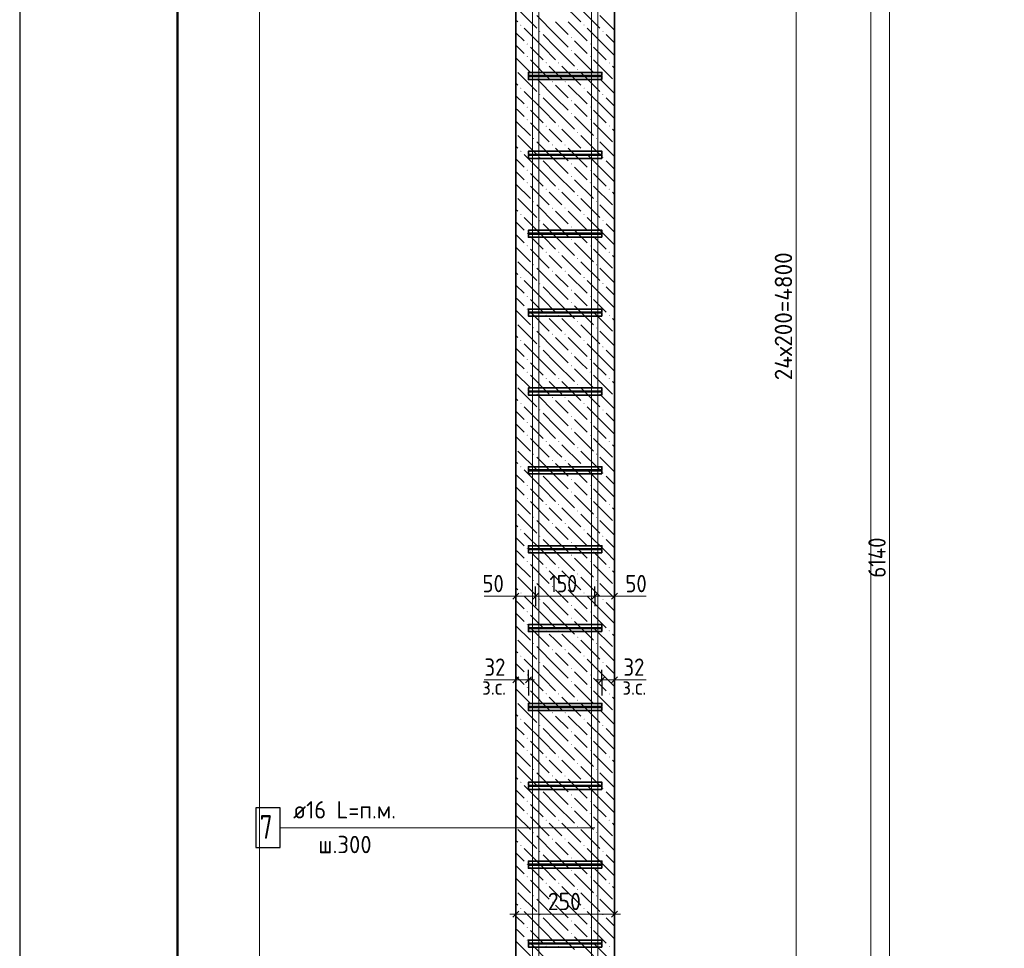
# Model space of a CAD drawing. Header units: millimetres. Extents: x 0 to 59400, y 0 to 42000.
# Tile 5 of 29: x 0 to 12478, y 15861 to 27635. Entities that reach past the tile are written whole.
import ezdxf

# ---------------------------------------------------------------- set-up
doc = ezdxf.new("R2010")
doc.units = ezdxf.units.MM
doc.linetypes.add('______2', pattern=[270, 200, -70])
for name, color, linetype, lineweight in [('S1 Продольная арматура', 52, 'Continuous', 25), ('Standard', 7, 'Continuous', 25), ('Позиционная метка линия выноска', 7, 'Continuous', 13), ('Размерная выноска', 7, 'Continuous', 13), ('Размерная линия_ общее', 7, 'Continuous', 13), ('Хомут', 52, 'Continuous', 25)]:
    doc.layers.add(name, color=color, linetype=linetype, lineweight=lineweight)
doc.layers.add('ЖБ Пилон', color=7, linetype='______2', lineweight=13, true_color=0xa0a0a0)
doc.styles.add('ISOCPEUR', font='txt')

msp = doc.modelspace()

# ---------------------------------------------------------------- hatches: boundary and pattern name
at = {"layer": 'ЖБ Пилон', "linetype": 'Continuous', "lineweight": 18, "transparency": 33554687}
for points in [[(6345, 27566), (6352, 27573), (6358, 27566), (6352, 27560)], [(6585, 27486), (6592, 27493), (6598, 27486), (6592, 27480)], [(7145, 27566), (7152, 27573), (7158, 27566), (7152, 27560)], [(7385, 27486), (7392, 27493), (7398, 27486), (7392, 27480)], [(6425, 27326), (6432, 27333), (6438, 27326), (6432, 27320)], [(6985, 27406), (6992, 27413), (6998, 27406), (6992, 27400)], [(7225, 27326), (7232, 27333), (7238, 27326), (7232, 27320)], [(6985, 27246), (6992, 27253), (6998, 27246), (6992, 27240)], [(6425, 27166), (6432, 27173), (6438, 27166), (6432, 27160)], [(6665, 27086), (6672, 27093), (6678, 27086), (6672, 27080)], [(6825, 27086), (6832, 27093), (6838, 27086), (6832, 27080)], [(7225, 27166), (7232, 27173), (7238, 27166), (7232, 27160)], [(7465, 27086), (7472, 27093), (7478, 27086), (7472, 27080)], [(7065, 27006), (7072, 27013), (7078, 27006), (7072, 27000)], [(6505, 26926), (6512, 26933), (6518, 26926), (6512, 26920)], [(6745, 26846), (6752, 26853), (6758, 26846), (6752, 26840)], [(6905, 26846), (6912, 26853), (6918, 26846), (6912, 26840)], [(7305, 26926), (7312, 26933), (7318, 26926), (7312, 26920)], [(6345, 26766), (6352, 26773), (6358, 26766), (6352, 26760)], [(7145, 26766), (7152, 26773), (7158, 26766), (7152, 26760)], [(6585, 26686), (6592, 26693), (6598, 26686), (6592, 26680)], [(6985, 26606), (6992, 26613), (6998, 26606), (6992, 26600)], [(7385, 26686), (7392, 26693), (7398, 26686), (7392, 26680)], [(6425, 26526), (6432, 26533), (6438, 26526), (6432, 26520)], [(7225, 26526), (7232, 26533), (7238, 26526), (7232, 26520)], [(6425, 26366), (6432, 26373), (6438, 26366), (6432, 26360)], [(6985, 26446), (6992, 26453), (6998, 26446), (6992, 26440)], [(7225, 26366), (7232, 26373), (7238, 26366), (7232, 26360)], [(6665, 26286), (6672, 26293), (6678, 26286), (6672, 26280)], [(6825, 26286), (6832, 26293), (6838, 26286), (6832, 26280)], [(7065, 26206), (7072, 26213), (7078, 26206), (7072, 26200)], [(7465, 26286), (7472, 26293), (7478, 26286), (7472, 26280)], [(6505, 26126), (6512, 26133), (6518, 26126), (6512, 26120)], [(7305, 26126), (7312, 26133), (7318, 26126), (7312, 26120)], [(6345, 25966), (6352, 25973), (6358, 25966), (6352, 25960)], [(6745, 26046), (6752, 26053), (6758, 26046), (6752, 26040)], [(6905, 26046), (6912, 26053), (6918, 26046), (6912, 26040)], [(7145, 25966), (7152, 25973), (7158, 25966), (7152, 25960)], [(6585, 25886), (6592, 25893), (6598, 25886), (6592, 25880)], [(7385, 25886), (7392, 25893), (7398, 25886), (7392, 25880)], [(6425, 25726), (6432, 25733), (6438, 25726), (6432, 25720)], [(6985, 25806), (6992, 25813), (6998, 25806), (6992, 25800)], [(7225, 25726), (7232, 25733), (7238, 25726), (7232, 25720)], [(6985, 25646), (6992, 25653), (6998, 25646), (6992, 25640)], [(6425, 25566), (6432, 25573), (6438, 25566), (6432, 25560)], [(6665, 25486), (6672, 25493), (6678, 25486), (6672, 25480)], [(6825, 25486), (6832, 25493), (6838, 25486), (6832, 25480)], [(7225, 25566), (7232, 25573), (7238, 25566), (7232, 25560)], [(7465, 25486), (7472, 25493), (7478, 25486), (7472, 25480)], [(6505, 25326), (6512, 25333), (6518, 25326), (6512, 25320)], [(7065, 25406), (7072, 25413), (7078, 25406), (7072, 25400)], [(7305, 25326), (7312, 25333), (7318, 25326), (7312, 25320)], [(6745, 25246), (6752, 25253), (6758, 25246), (6752, 25240)], [(6905, 25246), (6912, 25253), (6918, 25246), (6912, 25240)], [(6345, 25166), (6352, 25173), (6358, 25166), (6352, 25160)], [(6585, 25086), (6592, 25093), (6598, 25086), (6592, 25080)], [(7145, 25166), (7152, 25173), (7158, 25166), (7152, 25160)], [(7385, 25086), (7392, 25093), (7398, 25086), (7392, 25080)], [(6985, 25006), (6992, 25013), (6998, 25006), (6992, 25000)], [(6425, 24926), (6432, 24933), (6438, 24926), (6432, 24920)], [(6985, 24846), (6992, 24853), (6998, 24846), (6992, 24840)], [(7225, 24926), (7232, 24933), (7238, 24926), (7232, 24920)], [(6425, 24766), (6432, 24773), (6438, 24766), (6432, 24760)], [(7225, 24766), (7232, 24773), (7238, 24766), (7232, 24760)], [(6665, 24686), (6672, 24693), (6678, 24686), (6672, 24680)], [(6825, 24686), (6832, 24693), (6838, 24686), (6832, 24680)], [(7065, 24606), (7072, 24613), (7078, 24606), (7072, 24600)], [(7465, 24686), (7472, 24693), (7478, 24686), (7472, 24680)], [(6505, 24526), (6512, 24533), (6518, 24526), (6512, 24520)], [(7305, 24526), (7312, 24533), (7318, 24526), (7312, 24520)], [(6345, 24366), (6352, 24373), (6358, 24366), (6352, 24360)], [(6745, 24446), (6752, 24453), (6758, 24446), (6752, 24440)], [(6905, 24446), (6912, 24453), (6918, 24446), (6912, 24440)], [(7145, 24366), (7152, 24373), (7158, 24366), (7152, 24360)], [(6585, 24286), (6592, 24293), (6598, 24286), (6592, 24280)], [(6985, 24206), (6992, 24213), (6998, 24206), (6992, 24200)], [(7385, 24286), (7392, 24293), (7398, 24286), (7392, 24280)], [(6425, 24126), (6432, 24133), (6438, 24126), (6432, 24120)], [(7225, 24126), (7232, 24133), (7238, 24126), (7232, 24120)], [(6425, 23966), (6432, 23973), (6438, 23966), (6432, 23960)], [(6985, 24046), (6992, 24053), (6998, 24046), (6992, 24040)], [(7225, 23966), (7232, 23973), (7238, 23966), (7232, 23960)], [(6665, 23886), (6672, 23893), (6678, 23886), (6672, 23880)], [(6825, 23886), (6832, 23893), (6838, 23886), (6832, 23880)], [(7465, 23886), (7472, 23893), (7478, 23886), (7472, 23880)], [(6505, 23726), (6512, 23733), (6518, 23726), (6512, 23720)], [(7065, 23806), (7072, 23813), (7078, 23806), (7072, 23800)], [(7305, 23726), (7312, 23733), (7318, 23726), (7312, 23720)], [(6745, 23646), (6752, 23653), (6758, 23646), (6752, 23640)], [(6905, 23646), (6912, 23653), (6918, 23646), (6912, 23640)], [(6345, 23566), (6352, 23573), (6358, 23566), (6352, 23560)], [(6585, 23486), (6592, 23493), (6598, 23486), (6592, 23480)], [(7145, 23566), (7152, 23573), (7158, 23566), (7152, 23560)], [(7385, 23486), (7392, 23493), (7398, 23486), (7392, 23480)], [(6985, 23406), (6992, 23413), (6998, 23406), (6992, 23400)], [(6425, 23326), (6432, 23333), (6438, 23326), (6432, 23320)], [(6985, 23246), (6992, 23253), (6998, 23246), (6992, 23240)], [(7225, 23326), (7232, 23333), (7238, 23326), (7232, 23320)], [(6425, 23166), (6432, 23173), (6438, 23166), (6432, 23160)], [(6665, 23086), (6672, 23093), (6678, 23086), (6672, 23080)], [(6825, 23086), (6832, 23093), (6838, 23086), (6832, 23080)], [(7225, 23166), (7232, 23173), (7238, 23166), (7232, 23160)], [(7465, 23086), (7472, 23093), (7478, 23086), (7472, 23080)], [(7065, 23006), (7072, 23013), (7078, 23006), (7072, 23000)], [(6505, 22926), (6512, 22933), (6518, 22926), (6512, 22920)], [(6745, 22846), (6752, 22853), (6758, 22846), (6752, 22840)], [(6905, 22846), (6912, 22853), (6918, 22846), (6912, 22840)], [(7305, 22926), (7312, 22933), (7318, 22926), (7312, 22920)], [(6345, 22766), (6352, 22773), (6358, 22766), (6352, 22760)], [(7145, 22766), (7152, 22773), (7158, 22766), (7152, 22760)], [(6585, 22686), (6592, 22693), (6598, 22686), (6592, 22680)], [(6985, 22606), (6992, 22613), (6998, 22606), (6992, 22600)], [(7385, 22686), (7392, 22693), (7398, 22686), (7392, 22680)], [(6425, 22526), (6432, 22533), (6438, 22526), (6432, 22520)], [(7225, 22526), (7232, 22533), (7238, 22526), (7232, 22520)], [(6425, 22366), (6432, 22373), (6438, 22366), (6432, 22360)], [(6985, 22446), (6992, 22453), (6998, 22446), (6992, 22440)], [(7225, 22366), (7232, 22373), (7238, 22366), (7232, 22360)], [(6665, 22286), (6672, 22293), (6678, 22286), (6672, 22280)], [(6825, 22286), (6832, 22293), (6838, 22286), (6832, 22280)], [(7065, 22206), (7072, 22213), (7078, 22206), (7072, 22200)], [(7465, 22286), (7472, 22293), (7478, 22286), (7472, 22280)], [(6505, 22126), (6512, 22133), (6518, 22126), (6512, 22120)], [(7305, 22126), (7312, 22133), (7318, 22126), (7312, 22120)], [(6345, 21966), (6352, 21973), (6358, 21966), (6352, 21960)], [(6745, 22046), (6752, 22053), (6758, 22046), (6752, 22040)], [(6905, 22046), (6912, 22053), (6918, 22046), (6912, 22040)], [(7145, 21966), (7152, 21973), (7158, 21966), (7152, 21960)], [(6585, 21886), (6592, 21893), (6598, 21886), (6592, 21880)], [(7385, 21886), (7392, 21893), (7398, 21886), (7392, 21880)], [(6425, 21726), (6432, 21733), (6438, 21726), (6432, 21720)], [(6985, 21806), (6992, 21813), (6998, 21806), (6992, 21800)], [(7225, 21726), (7232, 21733), (7238, 21726), (7232, 21720)], [(6985, 21646), (6992, 21653), (6998, 21646), (6992, 21640)], [(6425, 21566), (6432, 21573), (6438, 21566), (6432, 21560)], [(6665, 21486), (6672, 21493), (6678, 21486), (6672, 21480)], [(6825, 21486), (6832, 21493), (6838, 21486), (6832, 21480)], [(7225, 21566), (7232, 21573), (7238, 21566), (7232, 21560)], [(7465, 21486), (7472, 21493), (7478, 21486), (7472, 21480)], [(7065, 21406), (7072, 21413), (7078, 21406), (7072, 21400)], [(6505, 21326), (6512, 21333), (6518, 21326), (6512, 21320)], [(6745, 21246), (6752, 21253), (6758, 21246), (6752, 21240)], [(6905, 21246), (6912, 21253), (6918, 21246), (6912, 21240)], [(7305, 21326), (7312, 21333), (7318, 21326), (7312, 21320)], [(6345, 21166), (6352, 21173), (6358, 21166), (6352, 21160)], [(6585, 21086), (6592, 21093), (6598, 21086), (6592, 21080)], [(7145, 21166), (7152, 21173), (7158, 21166), (7152, 21160)], [(7385, 21086), (7392, 21093), (7398, 21086), (7392, 21080)], [(6985, 21006), (6992, 21013), (6998, 21006), (6992, 21000)], [(6425, 20926), (6432, 20933), (6438, 20926), (6432, 20920)], [(6985, 20846), (6992, 20853), (6998, 20846), (6992, 20840)], [(7225, 20926), (7232, 20933), (7238, 20926), (7232, 20920)], [(6425, 20766), (6432, 20773), (6438, 20766), (6432, 20760)], [(7225, 20766), (7232, 20773), (7238, 20766), (7232, 20760)], [(6665, 20686), (6672, 20693), (6678, 20686), (6672, 20680)], [(6825, 20686), (6832, 20693), (6838, 20686), (6832, 20680)], [(7065, 20606), (7072, 20613), (7078, 20606), (7072, 20600)], [(7465, 20686), (7472, 20693), (7478, 20686), (7472, 20680)], [(6505, 20526), (6512, 20533), (6518, 20526), (6512, 20520)], [(7305, 20526), (7312, 20533), (7318, 20526), (7312, 20520)], [(6345, 20366), (6352, 20373), (6358, 20366), (6352, 20360)], [(6745, 20446), (6752, 20453), (6758, 20446), (6752, 20440)], [(6905, 20446), (6912, 20453), (6918, 20446), (6912, 20440)], [(7145, 20366), (7152, 20373), (7158, 20366), (7152, 20360)], [(6585, 20286), (6592, 20293), (6598, 20286), (6592, 20280)], [(7385, 20286), (7392, 20293), (7398, 20286), (7392, 20280)], [(6425, 20126), (6432, 20133), (6438, 20126), (6432, 20120)], [(6985, 20206), (6992, 20213), (6998, 20206), (6992, 20200)], [(7225, 20126), (7232, 20133), (7238, 20126), (7232, 20120)], [(6425, 19966), (6432, 19973), (6438, 19966), (6432, 19960)], [(6985, 20046), (6992, 20053), (6998, 20046), (6992, 20040)], [(7225, 19966), (7232, 19973), (7238, 19966), (7232, 19960)], [(6665, 19886), (6672, 19893), (6678, 19886), (6672, 19880)], [(6825, 19886), (6832, 19893), (6838, 19886), (6832, 19880)], [(7465, 19886), (7472, 19893), (7478, 19886), (7472, 19880)], [(6505, 19726), (6512, 19733), (6518, 19726), (6512, 19720)], [(7065, 19806), (7072, 19813), (7078, 19806), (7072, 19800)], [(7305, 19726), (7312, 19733), (7318, 19726), (7312, 19720)], [(6745, 19646), (6752, 19653), (6758, 19646), (6752, 19640)], [(6905, 19646), (6912, 19653), (6918, 19646), (6912, 19640)], [(6345, 19566), (6352, 19573), (6358, 19566), (6352, 19560)], [(6585, 19486), (6592, 19493), (6598, 19486), (6592, 19480)], [(7145, 19566), (7152, 19573), (7158, 19566), (7152, 19560)], [(7385, 19486), (7392, 19493), (7398, 19486), (7392, 19480)], [(6985, 19406), (6992, 19413), (6998, 19406), (6992, 19400)], [(6425, 19326), (6432, 19333), (6438, 19326), (6432, 19320)], [(6985, 19246), (6992, 19253), (6998, 19246), (6992, 19240)], [(7225, 19326), (7232, 19333), (7238, 19326), (7232, 19320)], [(6425, 19166), (6432, 19173), (6438, 19166), (6432, 19160)], [(6665, 19086), (6672, 19093), (6678, 19086), (6672, 19080)], [(6825, 19086), (6832, 19093), (6838, 19086), (6832, 19080)], [(7225, 19166), (7232, 19173), (7238, 19166), (7232, 19160)], [(7465, 19086), (7472, 19093), (7478, 19086), (7472, 19080)], [(7065, 19006), (7072, 19013), (7078, 19006), (7072, 19000)], [(6505, 18926), (6512, 18933), (6518, 18926), (6512, 18920)], [(6745, 18846), (6752, 18853), (6758, 18846), (6752, 18840)], [(6905, 18846), (6912, 18853), (6918, 18846), (6912, 18840)], [(7305, 18926), (7312, 18933), (7318, 18926), (7312, 18920)], [(6345, 18766), (6352, 18773), (6358, 18766), (6352, 18760)], [(7145, 18766), (7152, 18773), (7158, 18766), (7152, 18760)], [(6585, 18686), (6592, 18693), (6598, 18686), (6592, 18680)], [(6985, 18606), (6992, 18613), (6998, 18606), (6992, 18600)], [(7385, 18686), (7392, 18693), (7398, 18686), (7392, 18680)], [(6425, 18526), (6432, 18533), (6438, 18526), (6432, 18520)], [(7225, 18526), (7232, 18533), (7238, 18526), (7232, 18520)], [(6425, 18366), (6432, 18373), (6438, 18366), (6432, 18360)], [(6985, 18446), (6992, 18453), (6998, 18446), (6992, 18440)], [(7225, 18366), (7232, 18373), (7238, 18366), (7232, 18360)], [(6665, 18286), (6672, 18293), (6678, 18286), (6672, 18280)], [(6825, 18286), (6832, 18293), (6838, 18286), (6832, 18280)], [(7465, 18286), (7472, 18293), (7478, 18286), (7472, 18280)], [(6505, 18126), (6512, 18133), (6518, 18126), (6512, 18120)], [(7065, 18206), (7072, 18213), (7078, 18206), (7072, 18200)], [(7305, 18126), (7312, 18133), (7318, 18126), (7312, 18120)], [(6345, 17966), (6352, 17973), (6358, 17966), (6352, 17960)], [(6745, 18046), (6752, 18053), (6758, 18046), (6752, 18040)], [(6905, 18046), (6912, 18053), (6918, 18046), (6912, 18040)], [(7145, 17966), (7152, 17973), (7158, 17966), (7152, 17960)], [(6585, 17886), (6592, 17893), (6598, 17886), (6592, 17880)], [(7385, 17886), (7392, 17893), (7398, 17886), (7392, 17880)], [(6425, 17726), (6432, 17733), (6438, 17726), (6432, 17720)], [(6985, 17806), (6992, 17813), (6998, 17806), (6992, 17800)], [(7225, 17726), (7232, 17733), (7238, 17726), (7232, 17720)], [(6985, 17646), (6992, 17653), (6998, 17646), (6992, 17640)], [(6425, 17566), (6432, 17573), (6438, 17566), (6432, 17560)], [(6665, 17486), (6672, 17493), (6678, 17486), (6672, 17480)], [(6825, 17486), (6832, 17493), (6838, 17486), (6832, 17480)], [(7225, 17566), (7232, 17573), (7238, 17566), (7232, 17560)], [(7465, 17486), (7472, 17493), (7478, 17486), (7472, 17480)], [(7065, 17406), (7072, 17413), (7078, 17406), (7072, 17400)], [(6505, 17326), (6512, 17333), (6518, 17326), (6512, 17320)], [(6745, 17246), (6752, 17253), (6758, 17246), (6752, 17240)], [(6905, 17246), (6912, 17253), (6918, 17246), (6912, 17240)], [(7305, 17326), (7312, 17333), (7318, 17326), (7312, 17320)], [(6345, 17166), (6352, 17173), (6358, 17166), (6352, 17160)], [(7145, 17166), (7152, 17173), (7158, 17166), (7152, 17160)], [(6585, 17086), (6592, 17093), (6598, 17086), (6592, 17080)], [(6985, 17006), (6992, 17013), (6998, 17006), (6992, 17000)], [(7385, 17086), (7392, 17093), (7398, 17086), (7392, 17080)], [(6425, 16926), (6432, 16933), (6438, 16926), (6432, 16920)], [(6985, 16846), (6992, 16853), (6998, 16846), (6992, 16840)], [(7225, 16926), (7232, 16933), (7238, 16926), (7232, 16920)], [(6425, 16766), (6432, 16773), (6438, 16766), (6432, 16760)], [(7225, 16766), (7232, 16773), (7238, 16766), (7232, 16760)], [(6665, 16686), (6672, 16693), (6678, 16686), (6672, 16680)], [(6825, 16686), (6832, 16693), (6838, 16686), (6832, 16680)], [(7065, 16606), (7072, 16613), (7078, 16606), (7072, 16600)], [(7465, 16686), (7472, 16693), (7478, 16686), (7472, 16680)], [(6505, 16526), (6512, 16533), (6518, 16526), (6512, 16520)], [(7305, 16526), (7312, 16533), (7318, 16526), (7312, 16520)], [(6345, 16366), (6352, 16373), (6358, 16366), (6352, 16360)], [(6745, 16446), (6752, 16453), (6758, 16446), (6752, 16440)], [(6905, 16446), (6912, 16453), (6918, 16446), (6912, 16440)], [(7145, 16366), (7152, 16373), (7158, 16366), (7152, 16360)], [(6585, 16286), (6592, 16293), (6598, 16286), (6592, 16280)], [(7385, 16286), (7392, 16293), (7398, 16286), (7392, 16280)], [(6425, 16126), (6432, 16133), (6438, 16126), (6432, 16120)], [(6985, 16206), (6992, 16213), (6998, 16206), (6992, 16200)], [(7225, 16126), (7232, 16133), (7238, 16126), (7232, 16120)], [(6425, 15966), (6432, 15973), (6438, 15966), (6432, 15960)], [(6985, 16046), (6992, 16053), (6998, 16046), (6992, 16040)], [(7225, 15966), (7232, 15973), (7238, 15966), (7232, 15960)], [(6665, 15886), (6672, 15893), (6678, 15886), (6672, 15880)], [(6825, 15886), (6832, 15893), (6838, 15886), (6832, 15880)], [(7465, 15886), (7472, 15893), (7478, 15886), (7472, 15880)]]:
    msp.add_hatch(color=7, dxfattribs=at).paths.add_polyline_path(points, flags=16)

# ---------------------------------------------------------------- linework, layer by layer
at = {"layer": 'S1 Продольная арматура', "color": 7, "linetype": 'Continuous', "lineweight": 18, "transparency": 33554687}
for points in [[(7248, 5496), (7248, 36921), (3748, 36921), (3748, 37001), (7328, 37001), (7328, 5496), (7248, 5496)], [(7248, 5496), (7248, 36921), (3748, 36921), (3748, 37001), (7328, 37001), (7328, 5496), (7248, 5496)], [(7248, 5496), (7248, 36921), (3748, 36921), (3748, 37001), (7328, 37001), (7328, 5496), (7248, 5496)], [(7248, 5496), (7248, 36921), (3748, 36921), (3748, 37001), (7328, 37001), (7328, 5496), (7248, 5496)], [(6498, 5496), (6498, 37001), (10078, 37001), (10078, 36921), (6578, 36921), (6578, 5496), (6498, 5496)], [(6498, 5496), (6498, 37001), (10078, 37001), (10078, 36921), (6578, 36921), (6578, 5496), (6498, 5496)], [(6498, 5496), (6498, 37001), (10078, 37001), (10078, 36921), (6578, 36921), (6578, 5496), (6498, 5496)], [(6498, 5496), (6498, 37001), (10078, 37001), (10078, 36921), (6578, 36921), (6578, 5496), (6498, 5496)]]:
    msp.add_lwpolyline(points, dxfattribs=at)
at = {"layer": 'S1 Продольная арматура', "color": 7, "linetype": 'Continuous', "lineweight": 25, "transparency": 33554687}
msp.add_lwpolyline([(2991, 17140), (3301, 17140), (3301, 17640), (2991, 17640), (2991, 17140)], dxfattribs=at)
at = {"layer": 'Standard', "color": 7, "linetype": 'Continuous', "lineweight": 25, "transparency": 33554687}
for p, q in [((2000, 41500), (2000, 1058)), ((6251, 20287), (6326, 20362)), ((6501, 20287), (6576, 20362)), ((7251, 20287), (7326, 20362)), ((7501, 20287), (7576, 20362)), ((6326, 19304), (6251, 19229)), ((6486, 19304), (6411, 19229)), ((7341, 19229), (7416, 19304)), ((7501, 19229), (7576, 19304)), ((6251, 16257), (6326, 16332)), ((7501, 16257), (7576, 16332))]:
    msp.add_line(p, q, dxfattribs=at)
at = {"layer": 'Standard', "color": 251, "linetype": 'Continuous', "lineweight": -3, "true_color": 0x656565, "transparency": 33554687}
for p, q in [((6288, 20325), (6288, 20450)), ((6538, 20325), (6538, 20450)), ((7288, 20325), (7288, 20450)), ((7538, 20325), (7538, 20450)), ((6288, 20325), (6288, 20200)), ((6288, 20325), (6288, 20325)), ((6538, 20325), (6538, 20200)), ((6538, 20325), (6538, 20325)), ((7288, 20325), (7288, 20200)), ((7288, 20325), (7288, 20324)), ((7538, 20325), (7538, 20200)), ((7538, 20325), (7538, 20325)), ((6288, 19266), (6288, 19391)), ((6448, 19266), (6448, 19391)), ((7378, 19266), (7378, 19391)), ((7538, 19266), (7538, 19391)), ((6288, 19266), (6288, 19141)), ((6288, 19266), (6288, 19266)), ((6448, 19266), (6448, 19141)), ((6448, 19266), (6448, 19065)), ((7378, 19266), (7378, 19141)), ((7378, 19266), (7378, 19065)), ((7538, 19266), (7538, 19141)), ((7538, 19266), (7538, 19266)), ((6288, 16295), (6288, 16420)), ((7538, 16295), (7538, 16420)), ((6288, 16295), (6288, 16170)), ((6288, 16295), (6288, 16295)), ((7538, 16295), (7538, 16170)), ((7538, 16295), (7538, 16295))]:
    msp.add_line(p, q, dxfattribs=at)
at = {"layer": 'Standard', "color": 7, "linetype": 'Continuous', "lineweight": 13, "transparency": 33554687}
for p, q in [((6288, 20325), (6213, 20325)), ((6288, 20325), (6538, 20325)), ((6538, 20325), (7288, 20325)), ((7288, 20325), (7538, 20325)), ((7538, 20325), (7613, 20325)), ((6288, 19266), (6213, 19266)), ((6448, 19266), (6288, 19266)), ((6448, 19266), (6523, 19266)), ((7378, 19266), (7303, 19266)), ((7378, 19266), (7538, 19266)), ((7538, 19266), (7613, 19266)), ((6288, 16295), (6213, 16295)), ((6288, 16295), (7538, 16295)), ((7538, 16295), (7613, 16295))]:
    msp.add_line(p, q, dxfattribs=at)
at = {"layer": 'Standard', "color": 7, "linetype": 'Continuous', "lineweight": 25, "transparency": 33554687}
msp.add_lwpolyline([(0, 0), (59400, 0), (59400, 42000), (0, 42000), (0, 0)], close=True, dxfattribs=at)
at = {"layer": 'Standard', "color": 7, "linetype": 'Continuous', "lineweight": 50, "transparency": 33554687}
msp.add_lwpolyline([(2000, 41500), (58900, 41500), (58900, 500), (2000, 500), (2000, 41500)], close=True, dxfattribs=at)
at = {"layer": 'Standard', "color": 7, "linetype": 'Continuous', "lineweight": 13, "transparency": 33554687}
for points in [[(46900, 41500), (2000, 41500), (2000, 500), (46900, 500), (46900, 41500)], [(2000, 41500), (2000, 500), (58900, 500), (58900, 41500), (2000, 41500)]]:
    msp.add_lwpolyline(points, dxfattribs=at)
at = {"layer": 'Standard', "color": 254, "linetype": 'Continuous', "lineweight": 13, "true_color": 0xc4c4ff, "transparency": 33554687}
msp.add_lwpolyline([(3038, 2996), (10788, 2996), (10788, 40780), (3038, 40780), (3038, 2996)], dxfattribs=at)
at = {"layer": 'ЖБ Пилон', "color": 7, "linetype": 'Continuous', "lineweight": 35, "transparency": 33554687}
for p, q in [((6288, 36196), (6288, 5496)), ((7538, 5496), (7538, 36196))]:
    msp.add_line(p, q, dxfattribs=at)
at = {"layer": 'ЖБ Пилон', "color": 9, "linetype": 'Continuous', "lineweight": 18, "true_color": 0xc7c7c7, "transparency": 33554687}
for p, q in [((6872, 27846), (7112, 27606)), ((6312, 27766), (6552, 27526)), ((7112, 27766), (7352, 27526)), ((6288, 27630), (6312, 27606)), ((6792, 27446), (6552, 27686)), ((6792, 27606), (6952, 27446)), ((6952, 27606), (7192, 27366)), ((7538, 27500), (7352, 27686)), ((6288, 27470), (6392, 27366)), ((6632, 27286), (6392, 27526)), ((7432, 27286), (7192, 27526)), ((6632, 27446), (6792, 27286)), ((6792, 27446), (6952, 27286)), ((7112, 27286), (7032, 27366)), ((7432, 27446), (7538, 27340)), ((6312, 27286), (6288, 27310)), ((6392, 27206), (6312, 27286)), ((6472, 27286), (6632, 27126)), ((6632, 27286), (6792, 27126)), ((6792, 27286), (7032, 27046)), ((7032, 27206), (7272, 26966)), ((7192, 27206), (7112, 27286)), ((7272, 27286), (7432, 27126)), ((7432, 27286), (7538, 27180)), ((6288, 27150), (6472, 26966)), ((6472, 27126), (6712, 26886)), ((7272, 27126), (7512, 26886)), ((6312, 26966), (6552, 26726)), ((6792, 26966), (6712, 27046)), ((6872, 26886), (6792, 26966)), ((6872, 27046), (7112, 26806)), ((7112, 26966), (7352, 26726)), ((7538, 27020), (7512, 27046)), ((6288, 26830), (6312, 26806)), ((6792, 26646), (6552, 26886)), ((7538, 26700), (7352, 26886)), ((6632, 26486), (6392, 26726)), ((6792, 26806), (6952, 26646)), ((6952, 26806), (7192, 26566)), ((7432, 26486), (7192, 26726)), ((6288, 26670), (6392, 26566)), ((6632, 26646), (6792, 26486)), ((6792, 26646), (6952, 26486)), ((7432, 26646), (7538, 26540)), ((6312, 26486), (6288, 26510)), ((6392, 26406), (6312, 26486)), ((6472, 26486), (6632, 26326)), ((6632, 26486), (6792, 26326)), ((6792, 26486), (7032, 26246)), ((7112, 26486), (7032, 26566)), ((7192, 26406), (7112, 26486)), ((7272, 26486), (7432, 26326)), ((7432, 26486), (7538, 26380)), ((6288, 26350), (6472, 26166)), ((7032, 26406), (7272, 26166)), ((6472, 26326), (6712, 26086)), ((6792, 26166), (6712, 26246)), ((6872, 26246), (7112, 26006)), ((7272, 26326), (7512, 26086)), ((7538, 26220), (7512, 26246)), ((6312, 26166), (6552, 25926)), ((6792, 25846), (6552, 26086)), ((6872, 26086), (6792, 26166)), ((7112, 26166), (7352, 25926)), ((7538, 25900), (7352, 26086)), ((6288, 26030), (6312, 26006)), ((6792, 26006), (6952, 25846)), ((6952, 26006), (7192, 25766)), ((6288, 25870), (6392, 25766)), ((6632, 25686), (6392, 25926)), ((6632, 25846), (6792, 25686)), ((6792, 25846), (6952, 25686)), ((7432, 25686), (7192, 25926)), ((7432, 25846), (7538, 25740)), ((6312, 25686), (6288, 25710)), ((7112, 25686), (7032, 25766)), ((6392, 25606), (6312, 25686)), ((6472, 25686), (6632, 25526)), ((6632, 25686), (6792, 25526)), ((6792, 25686), (7032, 25446)), ((7032, 25606), (7272, 25366)), ((7192, 25606), (7112, 25686)), ((7272, 25686), (7432, 25526)), ((7432, 25686), (7538, 25580)), ((6288, 25550), (6472, 25366)), ((6472, 25526), (6712, 25286)), ((7272, 25526), (7512, 25286)), ((6312, 25366), (6552, 25126)), ((6792, 25366), (6712, 25446)), ((6872, 25286), (6792, 25366)), ((6872, 25446), (7112, 25206)), ((7112, 25366), (7352, 25126)), ((7538, 25420), (7512, 25446)), ((6288, 25230), (6312, 25206)), ((6792, 25046), (6552, 25286)), ((6792, 25206), (6952, 25046)), ((6952, 25206), (7192, 24966)), ((7538, 25100), (7352, 25286)), ((6632, 24886), (6392, 25126)), ((7432, 24886), (7192, 25126)), ((6288, 25070), (6392, 24966)), ((6632, 25046), (6792, 24886)), ((6792, 25046), (6952, 24886)), ((7112, 24886), (7032, 24966)), ((7432, 25046), (7538, 24940)), ((6312, 24886), (6288, 24910)), ((6392, 24806), (6312, 24886)), ((6472, 24886), (6632, 24726)), ((6632, 24886), (6792, 24726)), ((6792, 24886), (7032, 24646)), ((7192, 24806), (7112, 24886)), ((7272, 24886), (7432, 24726)), ((7432, 24886), (7538, 24780)), ((6288, 24750), (6472, 24566)), ((6472, 24726), (6712, 24486)), ((7032, 24806), (7272, 24566)), ((7272, 24726), (7512, 24486)), ((6792, 24566), (6712, 24646)), ((6872, 24646), (7112, 24406)), ((7538, 24620), (7512, 24646)), ((6312, 24566), (6552, 24326)), ((6792, 24246), (6552, 24486)), ((6872, 24486), (6792, 24566)), ((7112, 24566), (7352, 24326)), ((7538, 24300), (7352, 24486)), ((6288, 24430), (6312, 24406)), ((6792, 24406), (6952, 24246)), ((6952, 24406), (7192, 24166)), ((6288, 24270), (6392, 24166)), ((6632, 24086), (6392, 24326)), ((6632, 24246), (6792, 24086)), ((6792, 24246), (6952, 24086)), ((7432, 24086), (7192, 24326)), ((7432, 24246), (7538, 24140)), ((6312, 24086), (6288, 24110)), ((6392, 24006), (6312, 24086)), ((6472, 24086), (6632, 23926)), ((6632, 24086), (6792, 23926)), ((6792, 24086), (7032, 23846)), ((7112, 24086), (7032, 24166)), ((7192, 24006), (7112, 24086)), ((7272, 24086), (7432, 23926)), ((7432, 24086), (7538, 23980)), ((7032, 24006), (7272, 23766)), ((6288, 23950), (6472, 23766)), ((6472, 23926), (6712, 23686)), ((6792, 23766), (6712, 23846)), ((6872, 23846), (7112, 23606)), ((7272, 23926), (7512, 23686)), ((7538, 23820), (7512, 23846)), ((6312, 23766), (6552, 23526)), ((6872, 23686), (6792, 23766)), ((7112, 23766), (7352, 23526)), ((6288, 23630), (6312, 23606)), ((6792, 23446), (6552, 23686)), ((6792, 23606), (6952, 23446)), ((6952, 23606), (7192, 23366)), ((7538, 23500), (7352, 23686)), ((6288, 23470), (6392, 23366)), ((6632, 23286), (6392, 23526)), ((7432, 23286), (7192, 23526)), ((6632, 23446), (6792, 23286)), ((6792, 23446), (6952, 23286)), ((7112, 23286), (7032, 23366)), ((7432, 23446), (7538, 23340)), ((6312, 23286), (6288, 23310)), ((6392, 23206), (6312, 23286)), ((6472, 23286), (6632, 23126)), ((6632, 23286), (6792, 23126)), ((6792, 23286), (7032, 23046)), ((7192, 23206), (7112, 23286)), ((7272, 23286), (7432, 23126)), ((7432, 23286), (7538, 23180)), ((6288, 23150), (6472, 22966)), ((6472, 23126), (6712, 22886)), ((7032, 23206), (7272, 22966)), ((7272, 23126), (7512, 22886)), ((6312, 22966), (6552, 22726)), ((6792, 22966), (6712, 23046)), ((6872, 22886), (6792, 22966)), ((6872, 23046), (7112, 22806)), ((7112, 22966), (7352, 22726)), ((7538, 23020), (7512, 23046)), ((6792, 22646), (6552, 22886)), ((7538, 22700), (7352, 22886)), ((6288, 22830), (6312, 22806)), ((6632, 22486), (6392, 22726)), ((6792, 22806), (6952, 22646)), ((6952, 22806), (7192, 22566)), ((7432, 22486), (7192, 22726)), ((6288, 22670), (6392, 22566)), ((6632, 22646), (6792, 22486)), ((6792, 22646), (6952, 22486)), ((7432, 22646), (7538, 22540)), ((6312, 22486), (6288, 22510)), ((6392, 22406), (6312, 22486)), ((6472, 22486), (6632, 22326)), ((6632, 22486), (6792, 22326)), ((6792, 22486), (7032, 22246)), ((7112, 22486), (7032, 22566)), ((7192, 22406), (7112, 22486)), ((7272, 22486), (7432, 22326)), ((7432, 22486), (7538, 22380)), ((6288, 22350), (6472, 22166)), ((7032, 22406), (7272, 22166)), ((6472, 22326), (6712, 22086)), ((6792, 22166), (6712, 22246)), ((6872, 22246), (7112, 22006)), ((7272, 22326), (7512, 22086)), ((7538, 22220), (7512, 22246)), ((6312, 22166), (6552, 21926)), ((6872, 22086), (6792, 22166)), ((7112, 22166), (7352, 21926)), ((6288, 22030), (6312, 22006)), ((6792, 21846), (6552, 22086)), ((6792, 22006), (6952, 21846)), ((6952, 22006), (7192, 21766)), ((7538, 21900), (7352, 22086)), ((6288, 21870), (6392, 21766)), ((6632, 21686), (6392, 21926)), ((6632, 21846), (6792, 21686)), ((6792, 21846), (6952, 21686)), ((7432, 21686), (7192, 21926)), ((7432, 21846), (7538, 21740)), ((7112, 21686), (7032, 21766)), ((6312, 21686), (6288, 21710)), ((6392, 21606), (6312, 21686)), ((6472, 21686), (6632, 21526)), ((6632, 21686), (6792, 21526)), ((6792, 21686), (7032, 21446)), ((7032, 21606), (7272, 21366)), ((7192, 21606), (7112, 21686)), ((7272, 21686), (7432, 21526)), ((7432, 21686), (7538, 21580)), ((6288, 21550), (6472, 21366)), ((6472, 21526), (6712, 21286)), ((7272, 21526), (7512, 21286)), ((6312, 21366), (6552, 21126)), ((6792, 21366), (6712, 21446)), ((6872, 21286), (6792, 21366)), ((6872, 21446), (7112, 21206)), ((7112, 21366), (7352, 21126)), ((7538, 21420), (7512, 21446)), ((6288, 21230), (6312, 21206)), ((6792, 21046), (6552, 21286)), ((7538, 21100), (7352, 21286)), ((6632, 20886), (6392, 21126)), ((6792, 21206), (6952, 21046)), ((6952, 21206), (7192, 20966)), ((7432, 20886), (7192, 21126)), ((6288, 21070), (6392, 20966)), ((6632, 21046), (6792, 20886)), ((6792, 21046), (6952, 20886)), ((7112, 20886), (7032, 20966)), ((7432, 21046), (7538, 20940)), ((6312, 20886), (6288, 20910)), ((6392, 20806), (6312, 20886)), ((6472, 20886), (6632, 20726)), ((6632, 20886), (6792, 20726)), ((6792, 20886), (7032, 20646)), ((7192, 20806), (7112, 20886)), ((7272, 20886), (7432, 20726)), ((7432, 20886), (7538, 20780)), ((6288, 20750), (6472, 20566)), ((6472, 20726), (6712, 20486)), ((7032, 20806), (7272, 20566)), ((7272, 20726), (7512, 20486)), ((6792, 20566), (6712, 20646)), ((6872, 20646), (7112, 20406)), ((7538, 20620), (7512, 20646)), ((6312, 20566), (6552, 20326)), ((6792, 20246), (6552, 20486)), ((6872, 20486), (6792, 20566)), ((7112, 20566), (7352, 20326)), ((7538, 20300), (7352, 20486)), ((6288, 20430), (6312, 20406)), ((6792, 20406), (6952, 20246)), ((6952, 20406), (7192, 20166)), ((6288, 20270), (6392, 20166)), ((6632, 20086), (6392, 20326)), ((6632, 20246), (6792, 20086)), ((6792, 20246), (6952, 20086)), ((7432, 20086), (7192, 20326)), ((7432, 20246), (7538, 20140)), ((6312, 20086), (6288, 20110)), ((7112, 20086), (7032, 20166)), ((6392, 20006), (6312, 20086)), ((6472, 20086), (6632, 19926)), ((6632, 20086), (6792, 19926)), ((6792, 20086), (7032, 19846)), ((7032, 20006), (7272, 19766)), ((7192, 20006), (7112, 20086)), ((7272, 20086), (7432, 19926)), ((7432, 20086), (7538, 19980)), ((6288, 19950), (6472, 19766)), ((6472, 19926), (6712, 19686)), ((6792, 19766), (6712, 19846)), ((6872, 19846), (7112, 19606)), ((7272, 19926), (7512, 19686)), ((7538, 19820), (7512, 19846)), ((6312, 19766), (6552, 19526)), ((6872, 19686), (6792, 19766)), ((7112, 19766), (7352, 19526)), ((6288, 19630), (6312, 19606)), ((6792, 19446), (6552, 19686)), ((6792, 19606), (6952, 19446)), ((6952, 19606), (7192, 19366)), ((7538, 19500), (7352, 19686)), ((6288, 19470), (6392, 19366)), ((6632, 19286), (6392, 19526)), ((7432, 19286), (7192, 19526)), ((6632, 19446), (6792, 19286)), ((6792, 19446), (6952, 19286)), ((7112, 19286), (7032, 19366)), ((7432, 19446), (7538, 19340)), ((6312, 19286), (6288, 19310)), ((6392, 19206), (6312, 19286)), ((6472, 19286), (6632, 19126)), ((6632, 19286), (6792, 19126)), ((6792, 19286), (7032, 19046)), ((7192, 19206), (7112, 19286)), ((7272, 19286), (7432, 19126)), ((7432, 19286), (7538, 19180)), ((6288, 19150), (6472, 18966)), ((6472, 19126), (6712, 18886)), ((7032, 19206), (7272, 18966)), ((7272, 19126), (7512, 18886)), ((6792, 18966), (6712, 19046)), ((6872, 19046), (7112, 18806)), ((7538, 19020), (7512, 19046)), ((6312, 18966), (6552, 18726)), ((6792, 18646), (6552, 18886)), ((6872, 18886), (6792, 18966)), ((7112, 18966), (7352, 18726)), ((7538, 18700), (7352, 18886)), ((6288, 18830), (6312, 18806)), ((6632, 18486), (6392, 18726)), ((6792, 18806), (6952, 18646)), ((6952, 18806), (7192, 18566)), ((7432, 18486), (7192, 18726)), ((6288, 18670), (6392, 18566)), ((6632, 18646), (6792, 18486)), ((6792, 18646), (6952, 18486)), ((7432, 18646), (7538, 18540)), ((6312, 18486), (6288, 18510)), ((6392, 18406), (6312, 18486)), ((6472, 18486), (6632, 18326)), ((6632, 18486), (6792, 18326)), ((6792, 18486), (7032, 18246)), ((7112, 18486), (7032, 18566)), ((7192, 18406), (7112, 18486)), ((7272, 18486), (7432, 18326)), ((7432, 18486), (7538, 18380)), ((6288, 18350), (6472, 18166)), ((7032, 18406), (7272, 18166)), ((6472, 18326), (6712, 18086)), ((6792, 18166), (6712, 18246)), ((6872, 18246), (7112, 18006)), ((7272, 18326), (7512, 18086)), ((7538, 18220), (7512, 18246)), ((6312, 18166), (6552, 17926)), ((6872, 18086), (6792, 18166)), ((7112, 18166), (7352, 17926)), ((6288, 18030), (6312, 18006)), ((6792, 17846), (6552, 18086)), ((6792, 18006), (6952, 17846)), ((6952, 18006), (7192, 17766)), ((7538, 17900), (7352, 18086)), ((6288, 17870), (6392, 17766)), ((6632, 17686), (6392, 17926)), ((6632, 17846), (6792, 17686)), ((6792, 17846), (6952, 17686)), ((7432, 17686), (7192, 17926)), ((7432, 17846), (7538, 17740)), ((7112, 17686), (7032, 17766)), ((6312, 17686), (6288, 17710)), ((6392, 17606), (6312, 17686)), ((6472, 17686), (6632, 17526)), ((6632, 17686), (6792, 17526)), ((6792, 17686), (7032, 17446)), ((7032, 17606), (7272, 17366)), ((7192, 17606), (7112, 17686)), ((7272, 17686), (7432, 17526)), ((7432, 17686), (7538, 17580)), ((6288, 17550), (6472, 17366)), ((6472, 17526), (6712, 17286)), ((7272, 17526), (7512, 17286)), ((6312, 17366), (6552, 17126)), ((6792, 17366), (6712, 17446)), ((6872, 17286), (6792, 17366)), ((6872, 17446), (7112, 17206)), ((7112, 17366), (7352, 17126)), ((7538, 17420), (7512, 17446)), ((6288, 17230), (6312, 17206)), ((6792, 17046), (6552, 17286)), ((7538, 17100), (7352, 17286)), ((6632, 16886), (6392, 17126)), ((6792, 17206), (6952, 17046)), ((6952, 17206), (7192, 16966)), ((7432, 16886), (7192, 17126)), ((6288, 17070), (6392, 16966)), ((6632, 17046), (6792, 16886)), ((6792, 17046), (6952, 16886)), ((7432, 17046), (7538, 16940)), ((6312, 16886), (6288, 16910)), ((6392, 16806), (6312, 16886)), ((6472, 16886), (6632, 16726)), ((6632, 16886), (6792, 16726)), ((6792, 16886), (7032, 16646)), ((7112, 16886), (7032, 16966)), ((7192, 16806), (7112, 16886)), ((7272, 16886), (7432, 16726)), ((7432, 16886), (7538, 16780)), ((6288, 16750), (6472, 16566)), ((6472, 16726), (6712, 16486)), ((7032, 16806), (7272, 16566)), ((7272, 16726), (7512, 16486)), ((6792, 16566), (6712, 16646)), ((6872, 16646), (7112, 16406)), ((7538, 16620), (7512, 16646)), ((6312, 16566), (6552, 16326)), ((6792, 16246), (6552, 16486)), ((6872, 16486), (6792, 16566)), ((7112, 16566), (7352, 16326)), ((7538, 16300), (7352, 16486)), ((6288, 16430), (6312, 16406)), ((6792, 16406), (6952, 16246)), ((6952, 16406), (7192, 16166)), ((6288, 16270), (6392, 16166)), ((6632, 16086), (6392, 16326)), ((6632, 16246), (6792, 16086)), ((6792, 16246), (6952, 16086)), ((7432, 16086), (7192, 16326)), ((7432, 16246), (7538, 16140)), ((6312, 16086), (6288, 16110)), ((7112, 16086), (7032, 16166)), ((6392, 16006), (6312, 16086)), ((6472, 16086), (6632, 15926)), ((6632, 16086), (6792, 15926)), ((6792, 16086), (7032, 15846)), ((7032, 16006), (7272, 15766)), ((7192, 16006), (7112, 16086)), ((7272, 16086), (7432, 15926)), ((7432, 16086), (7538, 15980)), ((6288, 15950), (6472, 15766)), ((6472, 15926), (6712, 15686)), ((7272, 15926), (7512, 15686))]:
    msp.add_line(p, q, dxfattribs=at)
at = {"layer": 'Позиционная метка линия выноска', "color": 7, "linetype": 'Continuous', "lineweight": 13, "transparency": 33554687}
msp.add_line((7288, 17390), (3310, 17390), dxfattribs=at)
at = {"layer": 'Размерная выноска', "color": 7, "linetype": 'Continuous', "lineweight": 13, "transparency": 33554687}
for p, q in [((6288, 20325), (5888, 20325)), ((7938, 20325), (7538, 20325)), ((6288, 19266), (5888, 19266)), ((7538, 19266), (7938, 19266))]:
    msp.add_line(p, q, dxfattribs=at)
at = {"layer": 'Размерная линия_ общее', "color": 7, "linetype": 'Continuous', "lineweight": 13, "transparency": 33554687}
for p, q in [((11025, 36196), (11025, 5496)), ((9839, 11921), (9839, 35921))]:
    msp.add_line(p, q, dxfattribs=at)
at = {"layer": 'Хомут', "color": 7, "linetype": 'Continuous', "lineweight": 35, "transparency": 33554687}
for points in [[(7378, 26926), (6448, 26926), (6448, 26966), (7378, 26966), (7378, 26926)], [(7378, 26876), (6448, 26876), (6448, 26916), (7378, 26916), (7378, 26876)], [(7378, 25926), (6448, 25926), (6448, 25966), (7378, 25966), (7378, 25926)], [(7378, 25876), (6448, 25876), (6448, 25916), (7378, 25916), (7378, 25876)], [(7378, 24926), (6448, 24926), (6448, 24966), (7378, 24966), (7378, 24926)], [(7378, 24876), (6448, 24876), (6448, 24916), (7378, 24916), (7378, 24876)], [(7378, 23926), (6448, 23926), (6448, 23966), (7378, 23966), (7378, 23926)], [(7378, 23876), (6448, 23876), (6448, 23916), (7378, 23916), (7378, 23876)], [(7378, 22926), (6448, 22926), (6448, 22966), (7378, 22966), (7378, 22926)], [(7378, 22876), (6448, 22876), (6448, 22916), (7378, 22916), (7378, 22876)], [(7378, 21926), (6448, 21926), (6448, 21966), (7378, 21966), (7378, 21926)], [(7378, 21876), (6448, 21876), (6448, 21916), (7378, 21916), (7378, 21876)], [(7378, 20926), (6448, 20926), (6448, 20966), (7378, 20966), (7378, 20926)], [(7378, 20876), (6448, 20876), (6448, 20916), (7378, 20916), (7378, 20876)], [(7378, 19926), (6448, 19926), (6448, 19966), (7378, 19966), (7378, 19926)], [(7378, 19876), (6448, 19876), (6448, 19916), (7378, 19916), (7378, 19876)], [(7378, 18926), (6448, 18926), (6448, 18966), (7378, 18966), (7378, 18926)], [(7378, 18876), (6448, 18876), (6448, 18916), (7378, 18916), (7378, 18876)], [(7378, 17926), (6448, 17926), (6448, 17966), (7378, 17966), (7378, 17926)], [(7378, 17876), (6448, 17876), (6448, 17916), (7378, 17916), (7378, 17876)], [(7378, 16926), (6448, 16926), (6448, 16966), (7378, 16966), (7378, 16926)], [(7378, 16876), (6448, 16876), (6448, 16916), (7378, 16916), (7378, 16876)], [(7378, 15926), (6448, 15926), (6448, 15966), (7378, 15966), (7378, 15926)], [(7378, 15876), (6448, 15876), (6448, 15916), (7378, 15916), (7378, 15876)]]:
    msp.add_lwpolyline(points, dxfattribs=at)

# ---------------------------------------------------------------- texts
at = {"layer": 'S1 Продольная арматура', "color": 7, "linetype": 'Continuous', "lineweight": 13, "transparency": 33554687, "attachment_point": 7, "style": 'ISOCPEUR'}
for s, insert, char_height, width in [('\\W0.94;ø16 L=п.м. ', (3465, 17507), 220, 1599.14), ('\\W0.78;7', (3041, 17250), 300, 326.4), ('\\W0.95;ш.300 ', (3784, 17067), 220, 962.12)]:
    msp.add_mtext(s, dxfattribs=dict(at, insert=insert, char_height=char_height, width=width))
at = {"layer": 'Standard', "color": 7, "linetype": 'Continuous', "lineweight": 25, "transparency": 33554687, "char_height": 220, "attachment_point": 7, "style": 'ISOCPEUR'}
for s, insert, width in [('\\W0.87;50', (5865, 20375), 403.92), ('\\W0.83;150', (6715, 20375), 508.57), ('\\W0.87;50', (7676, 20375), 403.92), ('\\W0.87;32', (5890, 19316), 403.94), ('\\W0.87;32', (7651, 19316), 403.94), ('\\W0.91;250', (6693, 16345), 562)]:
    msp.add_mtext(s, dxfattribs=dict(at, insert=insert, width=width))
at = {"layer": 'Standard', "color": 7, "linetype": 'Continuous', "lineweight": 18, "transparency": 33554687, "char_height": 200, "width": 459.94, "attachment_point": 7, "style": 'ISOCPEUR'}
for insert in [(5862, 19075), (7639, 19075)]:
    msp.add_mtext('\\W0.90;з.с.', dxfattribs=dict(at, insert=insert))
at = {"layer": 'Размерная линия_ общее', "color": 7, "linetype": 'Continuous', "lineweight": 25, "transparency": 33554687, "char_height": 220, "attachment_point": 7, "rotation": 90, "style": 'ISOCPEUR'}
for s, insert, width in [('\\W0.97;24х200=4800', (9789, 23063), 1843.94), ('\\W0.87;6140', (10975, 20560), 689.42)]:
    msp.add_mtext(s, dxfattribs=dict(at, insert=insert, width=width))

doc.saveas('drawing.dxf')
